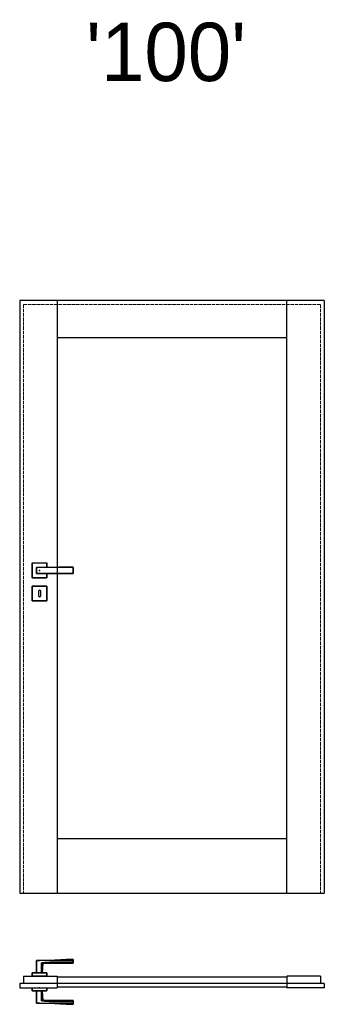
# Model space of a CAD drawing. Header units: millimetres. Extents: x 344 to 12988, y -381 to 2993.
# Tile 8 of 8: x 11944 to 12988, y -381 to 2993. Entities that reach past the tile are written whole.
import ezdxf

# ---------------------------------------------------------------- set-up
doc = ezdxf.new("R2010")
doc.units = ezdxf.units.MM
doc.linetypes.add('ACAD_ISO02W100', pattern=[15, 12, -3])
doc.layers.add('f-główna', color=7, linetype='Continuous')
doc.layers.add('f-kreskowa', color=4, linetype='ACAD_ISO02W100', lineweight=15)
doc.layers.add('wymiary', color=7, linetype='Continuous', lineweight=13)
doc.styles.get("Standard").update_dxf_attribs({"font": 'arial.ttf'})

msp = doc.modelspace()

# ---------------------------------------------------------------- linework, layer by layer
at = {"linetype": 'Continuous'}
for p, q in [((11986.1, 1080.5), (11986.1, 1130.5)), ((11986.6, 1130.5), (11986.1, 1130.5)), ((11986.6, 1131), (11986.6, 1130.5)), ((11986.6, 1131), (12036.6, 1131)), ((11986.6, 1130.5), (11986.6, 1080.5)), ((12036.6, 1130.5), (11986.6, 1130.5)), ((12036.6, 1131), (12036.6, 1130.5)), ((12037.1, 1130.5), (12036.6, 1130.5)), ((12036.6, 1116.5), (12036.6, 1130.5)), ((12037.1, 1130.5), (12037.1, 1116.5)), ((11986.1, 1080.5), (11986.6, 1080.5)), ((11986.6, 1080.5), (11986.6, 1080)), ((11986.6, 1080.5), (12036.6, 1080.5)), ((12036.6, 1080), (11986.6, 1080)), ((12036.6, 1080.5), (12036.6, 1094.5)), ((12037.1, 1080.5), (12036.6, 1080.5)), ((12036.6, 1080), (12036.6, 1080.5)), ((12037.1, 1094.5), (12037.1, 1080.5)), ((11986.1, 1051.5), (11986.6, 1051.5)), ((11986.1, 1001.5), (11986.1, 1051.5)), ((11986.6, 1052), (11986.6, 1051.5)), ((11986.6, 1052), (12036.6, 1052)), ((12036.6, 1051.5), (11986.6, 1051.5)), ((11986.6, 1051.5), (11986.6, 1001.5)), ((12036.6, 1052), (12036.6, 1051.5)), ((12036.6, 1001.5), (12036.6, 1051.5)), ((12037.1, 1051.5), (12036.6, 1051.5)), ((12037.1, 1051.5), (12037.1, 1001.5)), ((12007.6, 1033.5), (12007.6, 1019.5)), ((12015.6, 1019.5), (12015.6, 1033.5)), ((11986.1, 1001.5), (11986.6, 1001.5)), ((11986.6, 1001.5), (11986.6, 1001)), ((11986.6, 1001.5), (12036.6, 1001.5)), ((12036.6, 1001), (11986.6, 1001)), ((12036.6, 1001), (12036.6, 1001.5)), ((12036.6, 1001.5), (12037.1, 1001.5)), ((12001.1, -231.1), (12001.6, -231.1)), ((12001.1, -273.2), (12001.1, -231.1)), ((12001.6, -230.6), (12001.6, -231.1)), ((12001.6, -231.1), (12001.6, -273.2)), ((12126.6, -230.1), (12126.6, -230.5)), ((12127.1, -230.5), (12126.6, -230.5)), ((12126.6, -236), (12126.6, -230.5)), ((12126.6, -236.4), (12126.6, -236)), ((12127.1, -236), (12126.6, -236)), ((12127.1, -230.5), (12127.1, -236)), ((12018, -239.7), (12018.3, -239.7)), ((12019.5, -238.8), (12019.5, -239.3)), ((11986.1, -273.7), (11986.6, -273.7)), ((11986.1, -284.2), (11986.1, -273.7)), ((11986.6, -284.2), (11986.1, -284.2)), ((11986.6, -273.2), (11986.6, -273.7)), ((11986.6, -273.2), (12036.6, -273.2)), ((12036.6, -273.7), (11986.6, -273.7)), ((11986.6, -273.7), (11986.6, -284.2)), ((12036.6, -284.2), (11986.6, -284.2)), ((12036.6, -273.2), (12036.6, -273.7)), ((12036.6, -284.2), (12036.6, -273.7)), ((12036.6, -273.7), (12037.1, -273.7)), ((12037.1, -284.2), (12036.6, -284.2)), ((12037.1, -273.7), (12037.1, -284.2)), ((11986.1, -334.7), (11986.1, -324.2)), ((11986.1, -324.2), (11986.6, -324.2)), ((11986.6, -334.7), (11986.1, -334.7)), ((11986.6, -324.2), (11986.6, -334.7)), ((11986.6, -324.2), (12036.6, -324.2)), ((11986.6, -334.7), (11986.6, -335.2)), ((11986.6, -334.7), (12036.6, -334.7)), ((12036.6, -335.2), (11986.6, -335.2)), ((12001.1, -377.3), (12001.1, -335.2)), ((12001.6, -335.2), (12001.6, -377.3)), ((12036.6, -324.2), (12037.1, -324.2)), ((12036.6, -334.7), (12036.6, -324.2)), ((12037.1, -334.7), (12036.6, -334.7)), ((12036.6, -334.7), (12036.6, -335.2)), ((12037.1, -324.2), (12037.1, -334.7)), ((12018.3, -368.7), (12018, -368.7)), ((12019.5, -369.1), (12019.5, -369.6)), ((12001.1, -377.3), (12001.6, -377.3)), ((12001.6, -377.8), (12001.6, -377.3)), ((12126.6, -372), (12126.6, -372.4)), ((12126.6, -377.9), (12126.6, -372.4)), ((12127.1, -372.4), (12126.6, -372.4)), ((12126.6, -377.9), (12126.6, -378.3)), ((12127.1, -377.9), (12126.6, -377.9)), ((12127.1, -372.4), (12127.1, -377.9))]:
    msp.add_line(p, q, dxfattribs=at)
for points in [[(12001.1, 1095), (12001.1, 1095.4), (12001.1, 1095.8), (12001.1, 1096.2), (12001.1, 1096.6), (12001.1, 1097), (12001.1, 1097.4), (12001.1, 1097.8), (12001.1, 1098.2), (12001.1, 1098.6), (12001.1, 1099.1), (12001.1, 1099.5), (12001.1, 1099.9), (12001.1, 1100.3), (12001.1, 1100.7), (12001.1, 1101.2), (12001.1, 1101.6), (12001.1, 1102), (12001.1, 1102.5), (12001.1, 1102.9), (12001.1, 1103.3), (12001.1, 1103.8), (12001.1, 1104.2), (12001.1, 1104.6), (12001.1, 1105.1), (12001.1, 1105.5), (12001.1, 1105.9), (12001.1, 1106.4), (12001.1, 1106.8), (12001.1, 1107.3), (12001.1, 1107.7), (12001.1, 1108.1), (12001.1, 1108.6), (12001.1, 1109), (12001.1, 1109.4), (12001.1, 1109.8), (12001.1, 1110.3), (12001.1, 1110.7), (12001.1, 1111.1), (12001.1, 1111.5), (12001.1, 1111.9), (12001.1, 1112.4), (12001.1, 1112.8), (12001.1, 1113.2), (12001.1, 1113.6), (12001.1, 1114), (12001.1, 1114.4), (12001.1, 1114.8), (12001.1, 1115.2), (12001.1, 1115.6), (12001.1, 1116)], [(12001.6, 1116.5), (12004.1, 1116.5), (12006.6, 1116.5), (12009.1, 1116.5), (12011.6, 1116.5), (12014.1, 1116.5), (12016.6, 1116.5), (12019.1, 1116.5), (12021.6, 1116.5), (12024.1, 1116.5), (12026.6, 1116.5), (12029.1, 1116.5), (12031.6, 1116.5), (12034.1, 1116.5), (12036.6, 1116.5), (12039.1, 1116.5), (12041.6, 1116.5), (12044.1, 1116.5), (12046.6, 1116.5), (12049.1, 1116.5), (12051.6, 1116.5), (12054.1, 1116.5), (12056.6, 1116.5), (12059.1, 1116.5), (12061.6, 1116.5), (12064.1, 1116.5), (12066.6, 1116.5), (12069.1, 1116.5), (12071.6, 1116.5), (12074.1, 1116.5), (12076.6, 1116.5), (12079.1, 1116.5), (12081.6, 1116.5), (12084.1, 1116.5), (12086.6, 1116.5), (12089.1, 1116.5), (12091.6, 1116.5), (12094.1, 1116.5), (12096.6, 1116.5), (12099.1, 1116.5), (12101.6, 1116.5), (12104.1, 1116.5), (12106.6, 1116.5), (12109.1, 1116.5), (12111.6, 1116.5), (12114.1, 1116.5), (12116.6, 1116.5), (12119.1, 1116.5), (12121.6, 1116.5), (12124.1, 1116.5), (12126.6, 1116.5)], [(12126.6, 1116.2), (12124.1, 1116.2), (12121.6, 1116.2), (12119.1, 1116.2), (12116.6, 1116.2), (12114.1, 1116.2), (12111.6, 1116.2), (12109.1, 1116.2), (12106.6, 1116.2), (12104.1, 1116.2), (12101.6, 1116.2), (12099.1, 1116.2), (12096.6, 1116.1), (12094.1, 1116.1), (12091.6, 1116.1), (12089.1, 1116.1), (12086.6, 1116.1), (12084.1, 1116.1), (12081.6, 1116.1), (12079.1, 1116.1), (12076.6, 1116), (12074.1, 1116), (12071.6, 1116), (12069.1, 1116), (12066.6, 1116), (12064.1, 1116), (12061.6, 1116), (12059.1, 1116), (12056.6, 1116), (12054.1, 1116), (12051.6, 1116), (12049.1, 1115.9), (12046.6, 1115.9), (12044.1, 1115.9), (12041.6, 1115.9), (12039.1, 1115.9), (12036.6, 1115.9), (12034.1, 1115.9), (12031.6, 1115.9), (12029.1, 1115.9), (12026.6, 1115.8), (12024.1, 1115.8), (12021.6, 1115.8), (12019.1, 1115.8), (12016.6, 1115.8), (12014.1, 1115.8), (12011.6, 1115.8), (12009.1, 1115.8), (12006.6, 1115.8), (12004.1, 1115.8), (12001.6, 1115.8)], [(12001.6, 1115.8), (12001.6, 1115.4), (12001.6, 1115), (12001.6, 1114.6), (12001.6, 1114.2), (12001.6, 1113.8), (12001.6, 1113.4), (12001.6, 1113), (12001.6, 1112.6), (12001.6, 1112.2), (12001.6, 1111.8), (12001.6, 1111.4), (12001.6, 1111), (12001.6, 1110.6), (12001.6, 1110.2), (12001.6, 1109.7), (12001.6, 1109.3), (12001.6, 1108.9), (12001.6, 1108.5), (12001.6, 1108.1), (12001.6, 1107.6), (12001.6, 1107.2), (12001.6, 1106.8), (12001.6, 1106.4), (12001.6, 1105.9), (12001.6, 1105.5), (12001.6, 1105.1), (12001.6, 1104.6), (12001.6, 1104.2), (12001.6, 1103.8), (12001.6, 1103.4), (12001.6, 1102.9), (12001.6, 1102.5), (12001.6, 1102.1), (12001.6, 1101.7), (12001.6, 1101.3), (12001.6, 1100.9), (12001.6, 1100.4), (12001.6, 1100), (12001.6, 1099.6), (12001.6, 1099.2), (12001.6, 1098.8), (12001.6, 1098.4), (12001.6, 1098), (12001.6, 1097.6), (12001.6, 1097.2), (12001.6, 1096.8), (12001.6, 1096.4), (12001.6, 1096), (12001.6, 1095.6), (12001.6, 1095.2)], [(12126.6, 1094.8), (12126.6, 1095.1), (12126.6, 1095.5), (12126.6, 1096), (12126.6, 1096.4), (12126.6, 1096.8), (12126.6, 1097.2), (12126.6, 1097.6), (12126.6, 1098), (12126.6, 1098.5), (12126.6, 1098.9), (12126.6, 1099.3), (12126.6, 1099.7), (12126.6, 1100.2), (12126.6, 1100.6), (12126.6, 1101), (12126.6, 1101.5), (12126.6, 1101.9), (12126.6, 1102.4), (12126.6, 1102.8), (12126.6, 1103.2), (12126.6, 1103.7), (12126.6, 1104.1), (12126.6, 1104.6), (12126.6, 1105), (12126.6, 1105.5), (12126.6, 1105.9), (12126.6, 1106.4), (12126.6, 1106.8), (12126.6, 1107.3), (12126.6, 1107.7), (12126.6, 1108.2), (12126.6, 1108.6), (12126.6, 1109.1), (12126.6, 1109.5), (12126.6, 1109.9), (12126.6, 1110.4), (12126.6, 1110.8), (12126.6, 1111.2), (12126.6, 1111.7), (12126.6, 1112.1), (12126.6, 1112.5), (12126.6, 1113), (12126.6, 1113.4), (12126.6, 1113.8), (12126.6, 1114.2), (12126.6, 1114.6), (12126.6, 1115), (12126.6, 1115.5), (12126.6, 1115.9), (12126.6, 1116.2)], [(12127.1, 1116), (12127.1, 1115.6), (12127.1, 1115.2), (12127.1, 1114.8), (12127.1, 1114.4), (12127.1, 1114), (12127.1, 1113.6), (12127.1, 1113.2), (12127.1, 1112.8), (12127.1, 1112.4), (12127.1, 1112), (12127.1, 1111.5), (12127.1, 1111.1), (12127.1, 1110.7), (12127.1, 1110.3), (12127.1, 1109.8), (12127.1, 1109.4), (12127.1, 1109), (12127.1, 1108.6), (12127.1, 1108.1), (12127.1, 1107.7), (12127.1, 1107.3), (12127.1, 1106.8), (12127.1, 1106.4), (12127.1, 1105.9), (12127.1, 1105.5), (12127.1, 1105.1), (12127.1, 1104.6), (12127.1, 1104.2), (12127.1, 1103.7), (12127.1, 1103.3), (12127.1, 1102.9), (12127.1, 1102.4), (12127.1, 1102), (12127.1, 1101.6), (12127.1, 1101.2), (12127.1, 1100.7), (12127.1, 1100.3), (12127.1, 1099.9), (12127.1, 1099.5), (12127.1, 1099), (12127.1, 1098.6), (12127.1, 1098.2), (12127.1, 1097.8), (12127.1, 1097.4), (12127.1, 1097), (12127.1, 1096.6), (12127.1, 1096.2), (12127.1, 1095.8), (12127.1, 1095.4), (12127.1, 1095)], [(12001.6, 1095.2), (12004.1, 1095.2), (12006.6, 1095.2), (12009.1, 1095.2), (12011.6, 1095.2), (12014.1, 1095.2), (12016.6, 1095.2), (12019.1, 1095.2), (12021.6, 1095.2), (12024.1, 1095.2), (12026.6, 1095.2), (12029.1, 1095.1), (12031.6, 1095.1), (12034.1, 1095.1), (12036.6, 1095.1), (12039.1, 1095.1), (12041.6, 1095.1), (12044.1, 1095.1), (12046.6, 1095.1), (12049.1, 1095.1), (12051.6, 1095), (12054.1, 1095), (12056.6, 1095), (12059.1, 1095), (12061.6, 1095), (12064.1, 1095), (12066.6, 1095), (12069.1, 1095), (12071.6, 1095), (12074.1, 1095), (12076.6, 1095), (12079.1, 1094.9), (12081.6, 1094.9), (12084.1, 1094.9), (12086.6, 1094.9), (12089.1, 1094.9), (12091.6, 1094.9), (12094.1, 1094.9), (12096.6, 1094.9), (12099.1, 1094.8), (12101.6, 1094.8), (12104.1, 1094.8), (12106.6, 1094.8), (12109.1, 1094.8), (12111.6, 1094.8), (12114.1, 1094.8), (12116.6, 1094.8), (12119.1, 1094.8), (12121.6, 1094.8), (12124.1, 1094.8), (12126.6, 1094.8)], [(12126.6, 1094.5), (12124.1, 1094.5), (12121.6, 1094.5), (12119.1, 1094.5), (12116.6, 1094.5), (12114.1, 1094.5), (12111.6, 1094.5), (12109.1, 1094.5), (12106.6, 1094.5), (12104.1, 1094.5), (12101.6, 1094.5), (12099.1, 1094.5), (12096.6, 1094.5), (12094.1, 1094.5), (12091.6, 1094.5), (12089.1, 1094.5), (12086.6, 1094.5), (12084.1, 1094.5), (12081.6, 1094.5), (12079.1, 1094.5), (12076.6, 1094.5), (12074.1, 1094.5), (12071.6, 1094.5), (12069.1, 1094.5), (12066.6, 1094.5), (12064.1, 1094.5), (12061.6, 1094.5), (12059.1, 1094.5), (12056.6, 1094.5), (12054.1, 1094.5), (12051.6, 1094.5), (12049.1, 1094.5), (12046.6, 1094.5), (12044.1, 1094.5), (12041.6, 1094.5), (12039.1, 1094.5), (12036.6, 1094.5), (12034.1, 1094.5), (12031.6, 1094.5), (12029.1, 1094.5), (12026.6, 1094.5), (12024.1, 1094.5), (12021.6, 1094.5), (12019.1, 1094.5), (12016.6, 1094.5), (12014.1, 1094.5), (12011.6, 1094.5), (12009.1, 1094.5), (12006.6, 1094.5), (12004.1, 1094.5), (12001.6, 1094.5)], [(12001.6, -230.6), (12004.1, -230.6), (12006.6, -230.6), (12009.1, -230.6), (12011.6, -230.6), (12014.1, -230.5), (12016.6, -230.5), (12019.1, -230.5), (12021.6, -230.5), (12024.1, -230.4), (12026.6, -230.4), (12029.1, -230.4), (12031.6, -230.4), (12034.1, -230.4), (12036.6, -230.3), (12039.1, -230.3), (12041.6, -230.3), (12044.1, -230.3), (12046.6, -230.3), (12049.1, -230.3), (12051.6, -230.2), (12054.1, -230.2), (12056.6, -230.2), (12059.1, -230.2), (12061.6, -230.2), (12064.1, -230.2), (12066.6, -230.2), (12069.1, -230.2), (12071.6, -230.2), (12074.1, -230.2), (12076.6, -230.2), (12079.1, -230.2), (12081.6, -230.1), (12084.1, -230.1), (12086.6, -230.1), (12089.1, -230.1), (12091.6, -230.1), (12094.1, -230.1), (12096.6, -230.1), (12099.1, -230.1), (12101.6, -230.1), (12104.1, -230.1), (12106.6, -230.1), (12109.1, -230.1), (12111.6, -230.1), (12114.1, -230.1), (12116.6, -230.1), (12119.1, -230.1), (12121.6, -230.1), (12124.1, -230.1), (12126.6, -230.1)], [(12126.6, -230.5), (12124.1, -230.5), (12121.6, -230.5), (12119.1, -230.5), (12116.6, -230.5), (12114.1, -230.5), (12111.6, -230.5), (12109.1, -230.5), (12106.6, -230.5), (12104.1, -230.5), (12101.6, -230.6), (12099.1, -230.6), (12096.6, -230.6), (12094.1, -230.6), (12091.6, -230.6), (12089.1, -230.6), (12086.6, -230.6), (12084.1, -230.6), (12081.6, -230.6), (12079.1, -230.6), (12076.6, -230.7), (12074.1, -230.7), (12071.6, -230.7), (12069.1, -230.7), (12066.6, -230.7), (12064.1, -230.7), (12061.6, -230.7), (12059.1, -230.7), (12056.6, -230.7), (12054.1, -230.7), (12051.6, -230.7), (12049.1, -230.8), (12046.6, -230.8), (12044.1, -230.8), (12041.6, -230.8), (12039.1, -230.8), (12036.6, -230.8), (12034.1, -230.8), (12031.6, -230.9), (12029.1, -230.9), (12026.6, -230.9), (12024.1, -230.9), (12021.6, -230.9), (12019.1, -231), (12016.6, -231), (12014.1, -231), (12011.6, -231), (12009.1, -231), (12006.6, -231), (12004.1, -231), (12001.6, -231.1)], [(12019.5, -238.8), (12021.6, -238.6), (12023.7, -238.5), (12025.9, -238.4), (12028, -238.2), (12030.2, -238), (12032.3, -237.9), (12034.4, -237.7), (12036.6, -237.6), (12038.7, -237.4), (12040.9, -237.3), (12043, -237.1), (12045.1, -237), (12047.3, -236.8), (12049.4, -236.7), (12051.6, -236.6), (12053.7, -236.4), (12055.8, -236.3), (12058, -236.2), (12060.1, -236.1), (12062.3, -236), (12064.4, -236), (12066.6, -236), (12068.7, -236), (12070.8, -236), (12073, -236), (12075.1, -236), (12077.3, -236), (12079.4, -236), (12081.6, -236), (12083.7, -236), (12085.9, -236), (12088, -236), (12090.2, -236), (12092.3, -236), (12094.5, -236), (12096.6, -236), (12098.7, -236), (12100.9, -236), (12103, -236), (12105.2, -236), (12107.3, -236), (12109.5, -236), (12111.6, -236), (12113.8, -236), (12115.9, -236), (12118.1, -236), (12120.2, -236), (12122.4, -236), (12124.5, -236), (12126.6, -236)], [(12126.6, -227.2), (12125.4, -227.3), (12124.1, -227.3), (12122.9, -227.3), (12121.6, -227.4), (12120.4, -227.4), (12119.1, -227.5), (12117.9, -227.5), (12116.6, -227.5), (12115.4, -227.6), (12114.1, -227.7), (12112.9, -227.7), (12111.6, -227.8), (12110.4, -227.8), (12109.1, -227.9), (12107.9, -228), (12106.6, -228), (12105.4, -228.1), (12104.1, -228.2), (12102.9, -228.2), (12101.6, -228.3), (12100.4, -228.4), (12099.1, -228.5), (12097.9, -228.5), (12096.6, -228.6), (12095.4, -228.7), (12094.1, -228.7), (12092.9, -228.8), (12091.6, -228.9), (12090.4, -229), (12089.1, -229), (12087.9, -229.1), (12086.6, -229.2), (12085.4, -229.3), (12084.1, -229.3), (12082.9, -229.4), (12081.6, -229.5), (12080.4, -229.5), (12079.1, -229.6), (12077.9, -229.7), (12076.6, -229.7), (12075.4, -229.8), (12074.1, -229.8), (12072.9, -229.9), (12071.6, -229.9), (12070.4, -230), (12069.1, -230), (12067.9, -230.1), (12066.6, -230.1), (12065.4, -230.2), (12064.1, -230.2)], [(12126.6, -230.1), (12126.6, -229.9), (12126.6, -229.8), (12126.6, -229.7), (12126.6, -229.6), (12126.6, -229.5), (12126.6, -229.4), (12126.6, -229.3), (12126.6, -229.2), (12126.6, -229.1), (12126.6, -229), (12126.6, -229), (12126.6, -228.9), (12126.6, -228.8), (12126.6, -228.7), (12126.6, -228.6), (12126.6, -228.5), (12126.6, -228.5), (12126.6, -228.4), (12126.6, -228.3), (12126.6, -228.2), (12126.6, -228.2), (12126.6, -228.1), (12126.6, -228), (12126.6, -228), (12126.6, -227.9), (12126.6, -227.9), (12126.6, -227.8), (12126.6, -227.8), (12126.6, -227.7), (12126.6, -227.7), (12126.6, -227.6), (12126.6, -227.6), (12126.6, -227.5), (12126.6, -227.5), (12126.6, -227.5), (12126.6, -227.4), (12126.6, -227.4), (12126.6, -227.4), (12126.6, -227.4), (12126.6, -227.3), (12126.6, -227.3), (12126.6, -227.3), (12126.6, -227.3), (12126.6, -227.3), (12126.6, -227.2), (12126.6, -227.2), (12126.6, -227.2), (12126.6, -227.2), (12126.6, -227.2), (12126.6, -227.2)], [(12127.1, -227.7), (12127.1, -227.7), (12127.1, -227.7), (12127.1, -227.7), (12127.1, -227.7), (12127.1, -227.7), (12127.1, -227.8), (12127.1, -227.8), (12127.1, -227.8), (12127.1, -227.8), (12127.1, -227.8), (12127.1, -227.8), (12127.1, -227.9), (12127.1, -227.9), (12127.1, -227.9), (12127.1, -228), (12127.1, -228), (12127.1, -228), (12127.1, -228.1), (12127.1, -228.1), (12127.1, -228.2), (12127.1, -228.2), (12127.1, -228.3), (12127.1, -228.3), (12127.1, -228.4), (12127.1, -228.4), (12127.1, -228.5), (12127.1, -228.5), (12127.1, -228.6), (12127.1, -228.7), (12127.1, -228.7), (12127.1, -228.8), (12127.1, -228.9), (12127.1, -228.9), (12127.1, -229), (12127.1, -229.1), (12127.1, -229.2), (12127.1, -229.2), (12127.1, -229.3), (12127.1, -229.4), (12127.1, -229.5), (12127.1, -229.6), (12127.1, -229.7), (12127.1, -229.8), (12127.1, -229.9), (12127.1, -230), (12127.1, -230.1), (12127.1, -230.2), (12127.1, -230.3), (12127.1, -230.4), (12127.1, -230.5)], [(12127.1, -236), (12127.1, -236.1), (12127.1, -236.2), (12127.1, -236.4), (12127.1, -236.5), (12127.1, -236.7), (12127.1, -236.8), (12127.1, -236.9), (12127.1, -237), (12127.1, -237.2), (12127.1, -237.3), (12127.1, -237.4), (12127.1, -237.5), (12127.1, -237.6), (12127.1, -237.7), (12127.1, -237.8), (12127.1, -237.9), (12127.1, -238), (12127.1, -238.1), (12127.1, -238.2), (12127.1, -238.3), (12127.1, -238.4), (12127.1, -238.5), (12127.1, -238.6), (12127.1, -238.7), (12127.1, -238.7), (12127.1, -238.8), (12127.1, -238.9), (12127.1, -239), (12127.1, -239), (12127.1, -239.1), (12127.1, -239.1), (12127.1, -239.2), (12127.1, -239.2), (12127.1, -239.3), (12127.1, -239.3), (12127.1, -239.4), (12127.1, -239.4), (12127.1, -239.5), (12127.1, -239.5), (12127.1, -239.5), (12127.1, -239.6), (12127.1, -239.6), (12127.1, -239.6), (12127.1, -239.6), (12127.1, -239.7), (12127.1, -239.7), (12127.1, -239.7), (12127.1, -239.7), (12127.1, -239.7), (12127.1, -239.7)], [(12017.9, -273.2), (12017.9, -272.5), (12017.9, -271.9), (12017.9, -271.2), (12017.9, -270.5), (12017.9, -269.9), (12017.9, -269.2), (12017.9, -268.5), (12017.9, -267.8), (12017.9, -267.2), (12017.9, -266.5), (12017.9, -265.8), (12017.9, -265.2), (12017.9, -264.5), (12017.9, -263.8), (12017.9, -263.2), (12017.9, -262.5), (12017.9, -261.8), (12017.9, -261.1), (12017.9, -260.5), (12017.9, -259.8), (12017.9, -259.1), (12018, -258.5), (12018, -257.8), (12018, -257.1), (12018, -256.5), (12018, -255.8), (12018, -255.1), (12018, -254.4), (12018, -253.8), (12018, -253.1), (12018, -252.4), (12018, -251.8), (12018, -251.1), (12018, -250.4), (12018, -249.8), (12018, -249.1), (12018, -248.4), (12018, -247.7), (12018, -247.1), (12018, -246.4), (12018, -245.7), (12018, -245.1), (12018, -244.4), (12018, -243.7), (12018, -243.1), (12018, -242.4), (12018, -241.7), (12018, -241.1), (12018, -240.4), (12018, -239.7)], [(12018, -239.7), (12018, -239.7), (12018, -239.6), (12018, -239.6), (12018, -239.6), (12018, -239.5), (12018.1, -239.5), (12018.1, -239.5), (12018.1, -239.4), (12018.1, -239.4), (12018.1, -239.4), (12018.2, -239.3), (12018.2, -239.3), (12018.2, -239.3), (12018.2, -239.3), (12018.3, -239.2), (12018.3, -239.2), (12018.3, -239.2), (12018.3, -239.2), (12018.4, -239.1), (12018.4, -239.1), (12018.4, -239.1), (12018.5, -239.1), (12018.5, -239.1), (12018.5, -239), (12018.6, -239), (12018.6, -239), (12018.6, -239), (12018.7, -239), (12018.7, -239), (12018.7, -238.9), (12018.8, -238.9), (12018.8, -238.9), (12018.8, -238.9), (12018.9, -238.9), (12018.9, -238.9), (12019, -238.9), (12019, -238.9), (12019, -238.9), (12019.1, -238.8), (12019.1, -238.8), (12019.1, -238.8), (12019.2, -238.8), (12019.2, -238.8), (12019.2, -238.8), (12019.3, -238.8), (12019.3, -238.8), (12019.4, -238.8), (12019.4, -238.8), (12019.4, -238.8), (12019.5, -238.8)], [(12018.3, -239.7), (12018.3, -239.7), (12018.3, -239.7), (12018.3, -239.6), (12018.3, -239.6), (12018.3, -239.6), (12018.3, -239.6), (12018.4, -239.5), (12018.4, -239.5), (12018.4, -239.5), (12018.4, -239.5), (12018.5, -239.5), (12018.5, -239.5), (12018.5, -239.5), (12018.5, -239.4), (12018.6, -239.4), (12018.6, -239.4), (12018.6, -239.4), (12018.6, -239.4), (12018.7, -239.4), (12018.7, -239.4), (12018.7, -239.4), (12018.7, -239.4), (12018.8, -239.4), (12018.8, -239.4), (12018.8, -239.4), (12018.8, -239.4), (12018.9, -239.3), (12018.9, -239.3), (12018.9, -239.3), (12019, -239.3), (12019, -239.3), (12019, -239.3), (12019, -239.3), (12019.1, -239.3), (12019.1, -239.3), (12019.1, -239.3), (12019.1, -239.3), (12019.2, -239.3), (12019.2, -239.3), (12019.2, -239.3), (12019.3, -239.3), (12019.3, -239.3), (12019.3, -239.3), (12019.3, -239.3), (12019.4, -239.3), (12019.4, -239.3), (12019.4, -239.3), (12019.4, -239.3), (12019.5, -239.3), (12019.5, -239.3)], [(12024.4, -240.8), (12024.4, -240.8), (12024.3, -240.8), (12024.3, -240.8), (12024.3, -240.8), (12024.3, -240.7), (12024.3, -240.7), (12024.2, -240.7), (12024.2, -240.7), (12024.1, -240.7), (12024.1, -240.7), (12024, -240.7), (12024, -240.6), (12023.9, -240.6), (12023.9, -240.6), (12023.8, -240.6), (12023.7, -240.6), (12023.6, -240.5), (12023.5, -240.5), (12023.4, -240.5), (12023.3, -240.4), (12023.2, -240.4), (12023.1, -240.4), (12023, -240.4), (12022.9, -240.3), (12022.8, -240.3), (12022.6, -240.3), (12022.5, -240.2), (12022.4, -240.2), (12022.2, -240.2), (12022.1, -240.1), (12021.9, -240.1), (12021.8, -240.1), (12021.6, -240.1), (12021.4, -240), (12021.3, -240), (12021.1, -240), (12020.9, -239.9), (12020.7, -239.9), (12020.5, -239.9), (12020.4, -239.9), (12020.2, -239.8), (12020, -239.8), (12019.8, -239.8), (12019.6, -239.8), (12019.4, -239.8), (12019.1, -239.8), (12018.9, -239.7), (12018.7, -239.7), (12018.5, -239.7), (12018.3, -239.7)], [(12018.3, -239.7), (12018.3, -240.4), (12018.3, -241.1), (12018.3, -241.7), (12018.3, -242.4), (12018.3, -243.1), (12018.3, -243.7), (12018.3, -244.4), (12018.3, -245.1), (12018.3, -245.7), (12018.3, -246.4), (12018.3, -247.1), (12018.3, -247.7), (12018.3, -248.4), (12018.3, -249.1), (12018.3, -249.8), (12018.3, -250.4), (12018.3, -251.1), (12018.3, -251.8), (12018.3, -252.4), (12018.3, -253.1), (12018.3, -253.8), (12018.3, -254.4), (12018.3, -255.1), (12018.3, -255.8), (12018.3, -256.5), (12018.3, -257.1), (12018.3, -257.8), (12018.3, -258.5), (12018.3, -259.1), (12018.3, -259.8), (12018.3, -260.5), (12018.3, -261.1), (12018.3, -261.8), (12018.3, -262.5), (12018.3, -263.2), (12018.3, -263.8), (12018.3, -264.5), (12018.3, -265.2), (12018.3, -265.8), (12018.3, -266.5), (12018.3, -267.2), (12018.3, -267.8), (12018.3, -268.5), (12018.3, -269.2), (12018.3, -269.9), (12018.3, -270.5), (12018.3, -271.2), (12018.3, -271.9), (12018.3, -272.5), (12018.3, -273.2)], [(12126.6, -236.4), (12124.5, -236.4), (12122.4, -236.4), (12120.2, -236.4), (12118.1, -236.4), (12115.9, -236.4), (12113.8, -236.4), (12111.6, -236.4), (12109.5, -236.4), (12107.3, -236.4), (12105.2, -236.4), (12103, -236.4), (12100.9, -236.4), (12098.8, -236.4), (12096.6, -236.4), (12094.5, -236.4), (12092.3, -236.4), (12090.2, -236.4), (12088, -236.4), (12085.9, -236.4), (12083.7, -236.4), (12081.6, -236.4), (12079.4, -236.4), (12077.3, -236.4), (12075.2, -236.4), (12073, -236.4), (12070.9, -236.4), (12068.7, -236.4), (12066.6, -236.3), (12064.4, -236.3), (12062.3, -236.4), (12060.1, -236.5), (12058, -236.6), (12055.9, -236.7), (12053.7, -236.8), (12051.6, -237), (12049.4, -237.1), (12047.3, -237.2), (12045.2, -237.4), (12043, -237.5), (12040.9, -237.7), (12038.7, -237.9), (12036.6, -238), (12034.5, -238.2), (12032.3, -238.4), (12030.2, -238.5), (12028.1, -238.7), (12025.9, -238.8), (12023.8, -239), (12021.6, -239.1), (12019.5, -239.3)], [(12019.5, -239.3), (12019.7, -239.3), (12019.9, -239.3), (12020.1, -239.3), (12020.3, -239.3), (12020.5, -239.4), (12020.7, -239.4), (12020.8, -239.4), (12021, -239.4), (12021.2, -239.5), (12021.4, -239.5), (12021.5, -239.5), (12021.7, -239.5), (12021.9, -239.6), (12022, -239.6), (12022.2, -239.6), (12022.3, -239.6), (12022.5, -239.7), (12022.6, -239.7), (12022.7, -239.7), (12022.9, -239.8), (12023, -239.8), (12023.1, -239.8), (12023.2, -239.8), (12023.4, -239.9), (12023.5, -239.9), (12023.6, -239.9), (12023.7, -240), (12023.8, -240), (12023.9, -240), (12024, -240), (12024.1, -240.1), (12024.1, -240.1), (12024.2, -240.1), (12024.3, -240.1), (12024.4, -240.1), (12024.4, -240.2), (12024.5, -240.2), (12024.5, -240.2), (12024.6, -240.2), (12024.6, -240.2), (12024.7, -240.2), (12024.7, -240.3), (12024.8, -240.3), (12024.8, -240.3), (12024.8, -240.3), (12024.8, -240.3), (12024.8, -240.3), (12024.9, -240.3), (12024.9, -240.3), (12024.9, -240.3)], [(12022, -273.2), (12024.4, -240.8)], [(12024.4, -240.8), (12024.4, -240.7), (12024.4, -240.7), (12024.4, -240.7), (12024.4, -240.7), (12024.4, -240.7), (12024.4, -240.7), (12024.4, -240.7), (12024.4, -240.6), (12024.4, -240.6), (12024.4, -240.6), (12024.4, -240.6), (12024.4, -240.6), (12024.4, -240.6), (12024.4, -240.6), (12024.4, -240.5), (12024.4, -240.5), (12024.4, -240.5), (12024.5, -240.5), (12024.5, -240.5), (12024.5, -240.5), (12024.5, -240.5), (12024.5, -240.5), (12024.5, -240.5), (12024.5, -240.4), (12024.5, -240.4), (12024.5, -240.4), (12024.5, -240.4), (12024.6, -240.4), (12024.6, -240.4), (12024.6, -240.4), (12024.6, -240.4), (12024.6, -240.4), (12024.6, -240.4), (12024.6, -240.4), (12024.6, -240.3), (12024.7, -240.3), (12024.7, -240.3), (12024.7, -240.3), (12024.7, -240.3), (12024.7, -240.3), (12024.7, -240.3), (12024.7, -240.3), (12024.8, -240.3), (12024.8, -240.3), (12024.8, -240.3), (12024.8, -240.3), (12024.8, -240.3), (12024.8, -240.3), (12024.8, -240.3), (12024.9, -240.3)], [(12024.9, -240.3), (12026.9, -240.3), (12028.9, -240.3), (12031, -240.3), (12033, -240.3), (12035, -240.3), (12037.1, -240.3), (12039.1, -240.3), (12041.1, -240.3), (12043.2, -240.3), (12045.2, -240.3), (12047.2, -240.3), (12049.3, -240.3), (12051.3, -240.3), (12053.4, -240.3), (12055.4, -240.2), (12057.4, -240.2), (12059.5, -240.2), (12061.5, -240.2), (12063.5, -240.2), (12065.6, -240.2), (12067.6, -240.2), (12069.6, -240.2), (12071.7, -240.2), (12073.7, -240.2), (12075.7, -240.2), (12077.8, -240.2), (12079.8, -240.2), (12081.9, -240.2), (12083.9, -240.2), (12085.9, -240.2), (12088, -240.2), (12090, -240.2), (12092, -240.2), (12094.1, -240.2), (12096.1, -240.2), (12098.1, -240.2), (12100.2, -240.2), (12102.2, -240.2), (12104.2, -240.2), (12106.3, -240.2), (12108.3, -240.2), (12110.4, -240.2), (12112.4, -240.2), (12114.4, -240.2), (12116.5, -240.2), (12118.5, -240.2), (12120.5, -240.2), (12122.6, -240.2), (12124.6, -240.2), (12126.6, -240.2)], [(12126.6, -240.2), (12126.6, -240.2), (12126.6, -240.2), (12126.6, -240.2), (12126.6, -240.2), (12126.6, -240.2), (12126.6, -240.1), (12126.6, -240.1), (12126.6, -240.1), (12126.6, -240.1), (12126.6, -240), (12126.6, -240), (12126.6, -240), (12126.6, -239.9), (12126.6, -239.9), (12126.6, -239.8), (12126.6, -239.8), (12126.6, -239.7), (12126.6, -239.7), (12126.6, -239.6), (12126.6, -239.6), (12126.6, -239.5), (12126.6, -239.4), (12126.6, -239.4), (12126.6, -239.3), (12126.6, -239.2), (12126.6, -239.1), (12126.6, -239), (12126.6, -239), (12126.6, -238.9), (12126.6, -238.8), (12126.6, -238.7), (12126.6, -238.6), (12126.6, -238.5), (12126.6, -238.4), (12126.6, -238.3), (12126.6, -238.2), (12126.6, -238.1), (12126.6, -237.9), (12126.6, -237.8), (12126.6, -237.7), (12126.6, -237.6), (12126.6, -237.5), (12126.6, -237.3), (12126.6, -237.2), (12126.6, -237.1), (12126.6, -236.9), (12126.6, -236.8), (12126.6, -236.6), (12126.6, -236.5), (12126.6, -236.4)], [(12018, -368.7), (12018, -368), (12018, -367.3), (12018, -366.7), (12018, -366), (12018, -365.3), (12018, -364.7), (12018, -364), (12018, -363.3), (12018, -362.7), (12018, -362), (12018, -361.3), (12018, -360.7), (12018, -360), (12018, -359.3), (12018, -358.6), (12018, -358), (12018, -357.3), (12018, -356.6), (12018, -356), (12018, -355.3), (12018, -354.6), (12018, -354), (12018, -353.3), (12018, -352.6), (12018, -351.9), (12018, -351.3), (12018, -350.6), (12018, -349.9), (12017.9, -349.3), (12017.9, -348.6), (12017.9, -347.9), (12017.9, -347.3), (12017.9, -346.6), (12017.9, -345.9), (12017.9, -345.2), (12017.9, -344.6), (12017.9, -343.9), (12017.9, -343.2), (12017.9, -342.6), (12017.9, -341.9), (12017.9, -341.2), (12017.9, -340.6), (12017.9, -339.9), (12017.9, -339.2), (12017.9, -338.5), (12017.9, -337.9), (12017.9, -337.2), (12017.9, -336.5), (12017.9, -335.9), (12017.9, -335.2)], [(12018.3, -335.2), (12018.3, -335.9), (12018.3, -336.5), (12018.3, -337.2), (12018.3, -337.9), (12018.3, -338.5), (12018.3, -339.2), (12018.3, -339.9), (12018.3, -340.6), (12018.3, -341.2), (12018.3, -341.9), (12018.3, -342.6), (12018.3, -343.2), (12018.3, -343.9), (12018.3, -344.6), (12018.3, -345.2), (12018.3, -345.9), (12018.3, -346.6), (12018.3, -347.3), (12018.3, -347.9), (12018.3, -348.6), (12018.3, -349.3), (12018.3, -349.9), (12018.3, -350.6), (12018.3, -351.3), (12018.3, -351.9), (12018.3, -352.6), (12018.3, -353.3), (12018.3, -354), (12018.3, -354.6), (12018.3, -355.3), (12018.3, -356), (12018.3, -356.6), (12018.3, -357.3), (12018.3, -358), (12018.3, -358.6), (12018.3, -359.3), (12018.3, -360), (12018.3, -360.7), (12018.3, -361.3), (12018.3, -362), (12018.3, -362.7), (12018.3, -363.3), (12018.3, -364), (12018.3, -364.7), (12018.3, -365.3), (12018.3, -366), (12018.3, -366.7), (12018.3, -367.3), (12018.3, -368), (12018.3, -368.7)], [(12024.4, -367.6), (12022, -335.2)], [(12019.5, -369.6), (12019.4, -369.6), (12019.4, -369.6), (12019.4, -369.6), (12019.3, -369.6), (12019.3, -369.6), (12019.2, -369.6), (12019.2, -369.6), (12019.2, -369.6), (12019.1, -369.6), (12019.1, -369.6), (12019.1, -369.6), (12019, -369.5), (12019, -369.5), (12019, -369.5), (12018.9, -369.5), (12018.9, -369.5), (12018.9, -369.5), (12018.8, -369.5), (12018.8, -369.5), (12018.7, -369.5), (12018.7, -369.4), (12018.7, -369.4), (12018.6, -369.4), (12018.6, -369.4), (12018.6, -369.4), (12018.5, -369.4), (12018.5, -369.3), (12018.5, -369.3), (12018.4, -369.3), (12018.4, -369.3), (12018.4, -369.3), (12018.3, -369.2), (12018.3, -369.2), (12018.3, -369.2), (12018.3, -369.2), (12018.2, -369.2), (12018.2, -369.1), (12018.2, -369.1), (12018.2, -369.1), (12018.1, -369), (12018.1, -369), (12018.1, -369), (12018.1, -368.9), (12018.1, -368.9), (12018, -368.9), (12018, -368.8), (12018, -368.8), (12018, -368.8), (12018, -368.7), (12018, -368.7)], [(12018.3, -368.7), (12018.5, -368.7), (12018.7, -368.7), (12018.9, -368.7), (12019.1, -368.6), (12019.4, -368.6), (12019.6, -368.6), (12019.8, -368.6), (12020, -368.6), (12020.2, -368.6), (12020.4, -368.5), (12020.5, -368.5), (12020.7, -368.5), (12020.9, -368.5), (12021.1, -368.4), (12021.3, -368.4), (12021.4, -368.4), (12021.6, -368.3), (12021.8, -368.3), (12021.9, -368.3), (12022.1, -368.3), (12022.2, -368.2), (12022.4, -368.2), (12022.5, -368.2), (12022.6, -368.1), (12022.8, -368.1), (12022.9, -368.1), (12023, -368), (12023.1, -368), (12023.2, -368), (12023.3, -368), (12023.4, -367.9), (12023.5, -367.9), (12023.6, -367.9), (12023.7, -367.8), (12023.8, -367.8), (12023.9, -367.8), (12023.9, -367.8), (12024, -367.8), (12024, -367.7), (12024.1, -367.7), (12024.1, -367.7), (12024.2, -367.7), (12024.2, -367.7), (12024.3, -367.7), (12024.3, -367.7), (12024.3, -367.6), (12024.3, -367.6), (12024.3, -367.6), (12024.4, -367.6), (12024.4, -367.6)], [(12019.5, -369.1), (12019.5, -369.1), (12019.4, -369.1), (12019.4, -369.1), (12019.4, -369.1), (12019.4, -369.1), (12019.3, -369.1), (12019.3, -369.1), (12019.3, -369.1), (12019.3, -369.1), (12019.2, -369.1), (12019.2, -369.1), (12019.2, -369.1), (12019.1, -369.1), (12019.1, -369.1), (12019.1, -369.1), (12019.1, -369.1), (12019, -369.1), (12019, -369.1), (12019, -369.1), (12019, -369.1), (12018.9, -369.1), (12018.9, -369.1), (12018.9, -369.1), (12018.8, -369), (12018.8, -369), (12018.8, -369), (12018.8, -369), (12018.7, -369), (12018.7, -369), (12018.7, -369), (12018.7, -369), (12018.6, -369), (12018.6, -369), (12018.6, -369), (12018.6, -369), (12018.5, -369), (12018.5, -368.9), (12018.5, -368.9), (12018.5, -368.9), (12018.4, -368.9), (12018.4, -368.9), (12018.4, -368.9), (12018.4, -368.9), (12018.3, -368.8), (12018.3, -368.8), (12018.3, -368.8), (12018.3, -368.8), (12018.3, -368.7), (12018.3, -368.7), (12018.3, -368.7)], [(12024.9, -368.1), (12024.9, -368.1), (12024.8, -368.1), (12024.8, -368.1), (12024.8, -368.1), (12024.8, -368.1), (12024.8, -368.1), (12024.7, -368.1), (12024.7, -368.1), (12024.7, -368.2), (12024.6, -368.2), (12024.6, -368.2), (12024.5, -368.2), (12024.5, -368.2), (12024.4, -368.2), (12024.3, -368.3), (12024.3, -368.3), (12024.2, -368.3), (12024.1, -368.3), (12024, -368.4), (12023.9, -368.4), (12023.8, -368.4), (12023.7, -368.4), (12023.6, -368.5), (12023.5, -368.5), (12023.4, -368.5), (12023.3, -368.5), (12023.2, -368.6), (12023.1, -368.6), (12023, -368.6), (12022.8, -368.6), (12022.7, -368.7), (12022.6, -368.7), (12022.4, -368.7), (12022.3, -368.8), (12022.1, -368.8), (12022, -368.8), (12021.8, -368.8), (12021.7, -368.9), (12021.5, -368.9), (12021.3, -368.9), (12021.2, -368.9), (12021, -369), (12020.8, -369), (12020.6, -369), (12020.5, -369), (12020.3, -369.1), (12020.1, -369.1), (12019.9, -369.1), (12019.7, -369.1), (12019.5, -369.1)], [(12019.5, -369.1), (12021.6, -369.3), (12023.8, -369.4), (12025.9, -369.6), (12028.1, -369.7), (12030.2, -369.9), (12032.3, -370.1), (12034.5, -370.2), (12036.6, -370.4), (12038.7, -370.5), (12040.9, -370.7), (12043, -370.9), (12045.2, -371), (12047.3, -371.2), (12049.4, -371.3), (12051.6, -371.4), (12053.7, -371.6), (12055.9, -371.7), (12058, -371.8), (12060.1, -371.9), (12062.3, -372), (12064.4, -372.1), (12066.6, -372.1), (12068.7, -372), (12070.9, -372), (12073, -372), (12075.2, -372), (12077.3, -372), (12079.4, -372), (12081.6, -372), (12083.7, -372), (12085.9, -372), (12088, -372), (12090.2, -372), (12092.3, -372), (12094.5, -372), (12096.6, -372), (12098.8, -372), (12100.9, -372), (12103, -372), (12105.2, -372), (12107.3, -372), (12109.5, -372), (12111.6, -372), (12113.8, -372), (12115.9, -372), (12118.1, -372), (12120.2, -372), (12122.4, -372), (12124.5, -372), (12126.6, -372)], [(12126.6, -372.4), (12124.5, -372.4), (12122.4, -372.4), (12120.2, -372.4), (12118.1, -372.4), (12115.9, -372.4), (12113.8, -372.4), (12111.6, -372.4), (12109.5, -372.4), (12107.3, -372.4), (12105.2, -372.4), (12103, -372.4), (12100.9, -372.4), (12098.7, -372.4), (12096.6, -372.4), (12094.5, -372.4), (12092.3, -372.4), (12090.2, -372.4), (12088, -372.4), (12085.9, -372.4), (12083.7, -372.4), (12081.6, -372.4), (12079.4, -372.4), (12077.3, -372.4), (12075.1, -372.4), (12073, -372.4), (12070.8, -372.4), (12068.7, -372.4), (12066.6, -372.4), (12064.4, -372.4), (12062.3, -372.4), (12060.1, -372.3), (12058, -372.2), (12055.8, -372.1), (12053.7, -372), (12051.6, -371.8), (12049.4, -371.7), (12047.3, -371.6), (12045.1, -371.4), (12043, -371.3), (12040.9, -371.1), (12038.7, -371), (12036.6, -370.8), (12034.4, -370.7), (12032.3, -370.5), (12030.2, -370.4), (12028, -370.2), (12025.9, -370.1), (12023.7, -369.9), (12021.6, -369.8), (12019.5, -369.6)], [(12024.9, -368.1), (12024.8, -368.1), (12024.8, -368.1), (12024.8, -368.1), (12024.8, -368.1), (12024.8, -368.1), (12024.8, -368.1), (12024.8, -368.1), (12024.7, -368.1), (12024.7, -368.1), (12024.7, -368.1), (12024.7, -368.1), (12024.7, -368.1), (12024.7, -368.1), (12024.7, -368.1), (12024.6, -368.1), (12024.6, -368), (12024.6, -368), (12024.6, -368), (12024.6, -368), (12024.6, -368), (12024.6, -368), (12024.6, -368), (12024.5, -368), (12024.5, -368), (12024.5, -368), (12024.5, -368), (12024.5, -367.9), (12024.5, -367.9), (12024.5, -367.9), (12024.5, -367.9), (12024.5, -367.9), (12024.5, -367.9), (12024.4, -367.9), (12024.4, -367.9), (12024.4, -367.9), (12024.4, -367.8), (12024.4, -367.8), (12024.4, -367.8), (12024.4, -367.8), (12024.4, -367.8), (12024.4, -367.8), (12024.4, -367.8), (12024.4, -367.7), (12024.4, -367.7), (12024.4, -367.7), (12024.4, -367.7), (12024.4, -367.7), (12024.4, -367.7), (12024.4, -367.7), (12024.4, -367.6)], [(12126.6, -368.2), (12124.6, -368.2), (12122.6, -368.2), (12120.5, -368.2), (12118.5, -368.2), (12116.5, -368.2), (12114.4, -368.2), (12112.4, -368.2), (12110.4, -368.2), (12108.3, -368.2), (12106.3, -368.2), (12104.2, -368.2), (12102.2, -368.2), (12100.2, -368.2), (12098.1, -368.2), (12096.1, -368.2), (12094.1, -368.2), (12092, -368.2), (12090, -368.2), (12088, -368.2), (12085.9, -368.2), (12083.9, -368.2), (12081.9, -368.2), (12079.8, -368.2), (12077.8, -368.2), (12075.7, -368.2), (12073.7, -368.2), (12071.7, -368.2), (12069.6, -368.2), (12067.6, -368.2), (12065.6, -368.2), (12063.5, -368.2), (12061.5, -368.2), (12059.5, -368.2), (12057.4, -368.2), (12055.4, -368.2), (12053.4, -368.1), (12051.3, -368.1), (12049.3, -368.1), (12047.2, -368.1), (12045.2, -368.1), (12043.2, -368.1), (12041.1, -368.1), (12039.1, -368.1), (12037.1, -368.1), (12035, -368.1), (12033, -368.1), (12031, -368.1), (12028.9, -368.1), (12026.9, -368.1), (12024.9, -368.1)], [(12126.6, -372), (12126.6, -371.9), (12126.6, -371.8), (12126.6, -371.6), (12126.6, -371.5), (12126.6, -371.3), (12126.6, -371.2), (12126.6, -371.1), (12126.6, -370.9), (12126.6, -370.8), (12126.6, -370.7), (12126.6, -370.6), (12126.6, -370.5), (12126.6, -370.3), (12126.6, -370.2), (12126.6, -370.1), (12126.6, -370), (12126.6, -369.9), (12126.6, -369.8), (12126.6, -369.7), (12126.6, -369.6), (12126.6, -369.5), (12126.6, -369.4), (12126.6, -369.4), (12126.6, -369.3), (12126.6, -369.2), (12126.6, -369.1), (12126.6, -369), (12126.6, -369), (12126.6, -368.9), (12126.6, -368.8), (12126.6, -368.8), (12126.6, -368.7), (12126.6, -368.7), (12126.6, -368.6), (12126.6, -368.6), (12126.6, -368.5), (12126.6, -368.5), (12126.6, -368.4), (12126.6, -368.4), (12126.6, -368.4), (12126.6, -368.3), (12126.6, -368.3), (12126.6, -368.3), (12126.6, -368.3), (12126.6, -368.2), (12126.6, -368.2), (12126.6, -368.2), (12126.6, -368.2), (12126.6, -368.2), (12126.6, -368.2)], [(12127.1, -368.7), (12127.1, -368.7), (12127.1, -368.7), (12127.1, -368.7), (12127.1, -368.7), (12127.1, -368.7), (12127.1, -368.8), (12127.1, -368.8), (12127.1, -368.8), (12127.1, -368.8), (12127.1, -368.9), (12127.1, -368.9), (12127.1, -368.9), (12127.1, -369), (12127.1, -369), (12127.1, -369), (12127.1, -369.1), (12127.1, -369.1), (12127.1, -369.2), (12127.1, -369.3), (12127.1, -369.3), (12127.1, -369.4), (12127.1, -369.4), (12127.1, -369.5), (12127.1, -369.6), (12127.1, -369.7), (12127.1, -369.7), (12127.1, -369.8), (12127.1, -369.9), (12127.1, -370), (12127.1, -370.1), (12127.1, -370.2), (12127.1, -370.3), (12127.1, -370.4), (12127.1, -370.5), (12127.1, -370.6), (12127.1, -370.7), (12127.1, -370.8), (12127.1, -370.9), (12127.1, -371), (12127.1, -371.1), (12127.1, -371.2), (12127.1, -371.4), (12127.1, -371.5), (12127.1, -371.6), (12127.1, -371.7), (12127.1, -371.9), (12127.1, -372), (12127.1, -372.2), (12127.1, -372.3), (12127.1, -372.4)], [(12001.6, -377.3), (12004.1, -377.4), (12006.6, -377.4), (12009.1, -377.4), (12011.6, -377.4), (12014.1, -377.4), (12016.6, -377.4), (12019.1, -377.4), (12021.6, -377.5), (12024.1, -377.5), (12026.6, -377.5), (12029.1, -377.5), (12031.6, -377.5), (12034.1, -377.6), (12036.6, -377.6), (12039.1, -377.6), (12041.6, -377.6), (12044.1, -377.6), (12046.6, -377.6), (12049.1, -377.6), (12051.6, -377.7), (12054.1, -377.7), (12056.6, -377.7), (12059.1, -377.7), (12061.6, -377.7), (12064.1, -377.7), (12066.6, -377.7), (12069.1, -377.7), (12071.6, -377.7), (12074.1, -377.7), (12076.6, -377.7), (12079.1, -377.8), (12081.6, -377.8), (12084.1, -377.8), (12086.6, -377.8), (12089.1, -377.8), (12091.6, -377.8), (12094.1, -377.8), (12096.6, -377.8), (12099.1, -377.8), (12101.6, -377.8), (12104.1, -377.9), (12106.6, -377.9), (12109.1, -377.9), (12111.6, -377.9), (12114.1, -377.9), (12116.6, -377.9), (12119.1, -377.9), (12121.6, -377.9), (12124.1, -377.9), (12126.6, -377.9)], [(12126.6, -378.3), (12124.1, -378.3), (12121.6, -378.3), (12119.1, -378.3), (12116.6, -378.3), (12114.1, -378.3), (12111.6, -378.3), (12109.1, -378.3), (12106.6, -378.3), (12104.1, -378.3), (12101.6, -378.3), (12099.1, -378.3), (12096.6, -378.3), (12094.1, -378.3), (12091.6, -378.3), (12089.1, -378.3), (12086.6, -378.3), (12084.1, -378.3), (12081.6, -378.3), (12079.1, -378.2), (12076.6, -378.2), (12074.1, -378.2), (12071.6, -378.2), (12069.1, -378.2), (12066.6, -378.2), (12064.1, -378.2), (12061.6, -378.2), (12059.1, -378.2), (12056.6, -378.2), (12054.1, -378.2), (12051.6, -378.2), (12049.1, -378.1), (12046.6, -378.1), (12044.1, -378.1), (12041.6, -378.1), (12039.1, -378.1), (12036.6, -378.1), (12034.1, -378), (12031.6, -378), (12029.1, -378), (12026.6, -378), (12024.1, -378), (12021.6, -377.9), (12019.1, -377.9), (12016.6, -377.9), (12014.1, -377.9), (12011.6, -377.8), (12009.1, -377.8), (12006.6, -377.8), (12004.1, -377.8), (12001.6, -377.8)], [(12064.1, -378.2), (12065.4, -378.2), (12066.6, -378.3), (12067.9, -378.3), (12069.1, -378.4), (12070.4, -378.4), (12071.6, -378.5), (12072.9, -378.5), (12074.1, -378.6), (12075.4, -378.6), (12076.6, -378.7), (12077.9, -378.7), (12079.1, -378.8), (12080.4, -378.9), (12081.6, -378.9), (12082.9, -379), (12084.1, -379.1), (12085.4, -379.1), (12086.6, -379.2), (12087.9, -379.3), (12089.1, -379.4), (12090.4, -379.4), (12091.6, -379.5), (12092.9, -379.6), (12094.1, -379.7), (12095.4, -379.7), (12096.6, -379.8), (12097.9, -379.9), (12099.1, -379.9), (12100.4, -380), (12101.6, -380.1), (12102.9, -380.2), (12104.1, -380.2), (12105.4, -380.3), (12106.6, -380.4), (12107.9, -380.4), (12109.1, -380.5), (12110.4, -380.6), (12111.6, -380.6), (12112.9, -380.7), (12114.1, -380.7), (12115.4, -380.8), (12116.6, -380.9), (12117.9, -380.9), (12119.1, -381), (12120.4, -381), (12121.6, -381), (12122.9, -381.1), (12124.1, -381.1), (12125.4, -381.2), (12126.6, -381.2)], [(12126.6, -381.2), (12126.6, -381.2), (12126.6, -381.2), (12126.6, -381.2), (12126.6, -381.2), (12126.6, -381.2), (12126.6, -381.1), (12126.6, -381.1), (12126.6, -381.1), (12126.6, -381.1), (12126.6, -381.1), (12126.6, -381), (12126.6, -381), (12126.6, -381), (12126.6, -381), (12126.6, -380.9), (12126.6, -380.9), (12126.6, -380.9), (12126.6, -380.8), (12126.6, -380.8), (12126.6, -380.7), (12126.6, -380.7), (12126.6, -380.6), (12126.6, -380.6), (12126.6, -380.5), (12126.6, -380.5), (12126.6, -380.4), (12126.6, -380.4), (12126.6, -380.3), (12126.6, -380.2), (12126.6, -380.2), (12126.6, -380.1), (12126.6, -380), (12126.6, -379.9), (12126.6, -379.9), (12126.6, -379.8), (12126.6, -379.7), (12126.6, -379.6), (12126.6, -379.5), (12126.6, -379.4), (12126.6, -379.4), (12126.6, -379.3), (12126.6, -379.2), (12126.6, -379.1), (12126.6, -379), (12126.6, -378.9), (12126.6, -378.8), (12126.6, -378.7), (12126.6, -378.6), (12126.6, -378.5), (12126.6, -378.3)], [(12127.1, -377.9), (12127.1, -378), (12127.1, -378.1), (12127.1, -378.2), (12127.1, -378.3), (12127.1, -378.4), (12127.1, -378.5), (12127.1, -378.6), (12127.1, -378.7), (12127.1, -378.8), (12127.1, -378.9), (12127.1, -379), (12127.1, -379.1), (12127.1, -379.2), (12127.1, -379.2), (12127.1, -379.3), (12127.1, -379.4), (12127.1, -379.5), (12127.1, -379.5), (12127.1, -379.6), (12127.1, -379.7), (12127.1, -379.7), (12127.1, -379.8), (12127.1, -379.9), (12127.1, -379.9), (12127.1, -380), (12127.1, -380), (12127.1, -380.1), (12127.1, -380.1), (12127.1, -380.2), (12127.1, -380.2), (12127.1, -380.3), (12127.1, -380.3), (12127.1, -380.4), (12127.1, -380.4), (12127.1, -380.4), (12127.1, -380.5), (12127.1, -380.5), (12127.1, -380.5), (12127.1, -380.6), (12127.1, -380.6), (12127.1, -380.6), (12127.1, -380.6), (12127.1, -380.6), (12127.1, -380.6), (12127.1, -380.7), (12127.1, -380.7), (12127.1, -380.7), (12127.1, -380.7), (12127.1, -380.7), (12127.1, -380.7)]]:
    msp.add_lwpolyline(points, dxfattribs=at)
for centre, radius, start, end in [((11986.6, 1130.5), 0.5, 90, 180), ((12001.6, 1116), 0.5, 90, 180), ((12036.6, 1130.5), 0.5, 0, 90), ((12126.6, 1116), 0.5, 0, 90), ((11986.6, 1080.5), 0.5, 180, 270), ((12001.6, 1095), 0.5, 180, 270), ((12036.6, 1080.5), 0.5, 270, 0), ((12126.6, 1095), 0.5, 270, 0), ((11986.6, 1051.5), 0.5, 90, 180), ((12036.6, 1051.5), 0.5, 0, 90), ((12011.6, 1033.5), 4, 0, 180), ((12011.6, 1019.5), 4, 180, 0), ((11986.6, 1001.5), 0.5, 180, 270), ((12036.6, 1001.5), 0.5, 270, 0), ((12001.6, -231.1), 0.5, 90.2042, 180), ((11986.6, -273.7), 0.5, 90, 180), ((12036.6, -273.7), 0.5, 0, 90), ((11986.6, -334.7), 0.5, 180, 270), ((12036.6, -334.7), 0.5, 270, 0), ((12001.6, -377.3), 0.5, 180, 269.7958)]:
    msp.add_arc(centre, radius, start, end, dxfattribs=at)
at = {"linetype": 'Continuous', "extrusion": (0, 1.06771e-06, 1)}
for centre, start, end in [((12126.6, -227.7, 0), 0, 91.3295), ((12126.6, -380.7, 0), 268.6385, 0)]:
    msp.add_arc(centre, 0.5, start, end, dxfattribs=at)
at = {"linetype": 'Continuous'}
for centre, major_axis, ratio, start_param, end_param in [((12001.6, 1116), (0.5, 0), 0.4722, 3.141593, 4.709247), ((12001.6, 1116), (0, 0.5), 0.003565, 0, 2.062579), ((12126.6, 1116), (0, 0.5), 0.001266, 0, 1.053591), ((12126.6, 1116), (0.5, 0), 0.494453, 0, 1.571897), ((12001.6, 1095), (0.5, 0), 0.4722, 1.573939, 3.141593), ((12001.6, 1095), (0, 0.5), 0.003565, 1.079014, 3.141593), ((12126.6, 1095), (0.5, 0), 0.494453, 4.711288, 6.283185), ((12126.6, 1095), (0, 0.5), 0.001266, 2.088001, 3.141593), ((12126.6, -230.5), (0.5, 0), 0.869204, 0, 1.571897), ((12126.6, -236), (-0.5, 0), 0.775308, 1.570733, 3.141593), ((12126.6, -239.7), (0.5, 0), 1, 4.71205, 6.283185), ((12126.6, -368.7), (0.5, 0), 1, 0, 1.57048), ((12126.6, -372.4), (0.5, 0), 0.775308, 0, 1.57086), ((12126.6, -377.9), (-0.5, 0), 0.869204, 1.569696, 3.141593)]:
    msp.add_ellipse(centre, major_axis=major_axis, ratio=ratio, start_param=start_param, end_param=end_param, dxfattribs=at)
for p in [(12011.6, 1105.5), (12011.6, 1105.5), (12011.6, -284.2), (12011.6, -324.2)]:
    msp.add_point(p, dxfattribs=at)
at = {"layer": 'f-główna'}
for p, q in [((11943.6, 2030), (11943.6, 0)), ((12987.6, 2030), (11943.6, 2030)), ((12071.6, 2030), (12071.6, 0)), ((12859.6, 0), (12859.6, 2030)), ((12987.6, 2030), (12987.6, 0)), ((12859.6, 1902), (12071.6, 1902)), ((12071.6, 187), (12859.6, 187)), ((11943.6, 0), (12987.6, 0)), ((11956.6, -284.2), (12071.6, -284.2)), ((11956.6, -284.2), (11956.6, -310.2)), ((12071.6, -284.2), (12071.6, -324.2)), ((12071.6, -286.7), (12859.6, -286.7)), ((12974.6, -284.2), (12859.6, -284.2)), ((12859.6, -284.2), (12859.6, -324.2)), ((12974.6, -284.2), (12974.6, -310.2)), ((12987.6, -310.2), (11943.6, -310.2)), ((11943.6, -310.2), (11943.6, -324.2)), ((11943.6, -324.2), (12071.6, -324.2)), ((12071.6, -321.7), (12859.6, -321.7)), ((12987.6, -324.2), (12859.6, -324.2)), ((12987.6, -310.2), (12987.6, -324.2))]:
    msp.add_line(p, q, dxfattribs=at)
at = {"layer": 'f-kreskowa'}
for p, q in [((11956.6, 2017), (11956.6, 0)), ((11956.6, 2017), (12974.6, 2017)), ((12974.6, 2017), (12974.6, 0))]:
    msp.add_line(p, q, dxfattribs=at)

# ---------------------------------------------------------------- texts
at = {"layer": 'wymiary', "insert": (12171.3, 2982.2), "char_height": 200, "attachment_point": 1}
msp.add_mtext_dynamic_manual_height_columns("{\\fMontserrat|b0|i0|c0|p2;'100'}", width=529.029, gutter_width=10, heights=[0], dxfattribs=at)

doc.saveas('drawing.dxf')
